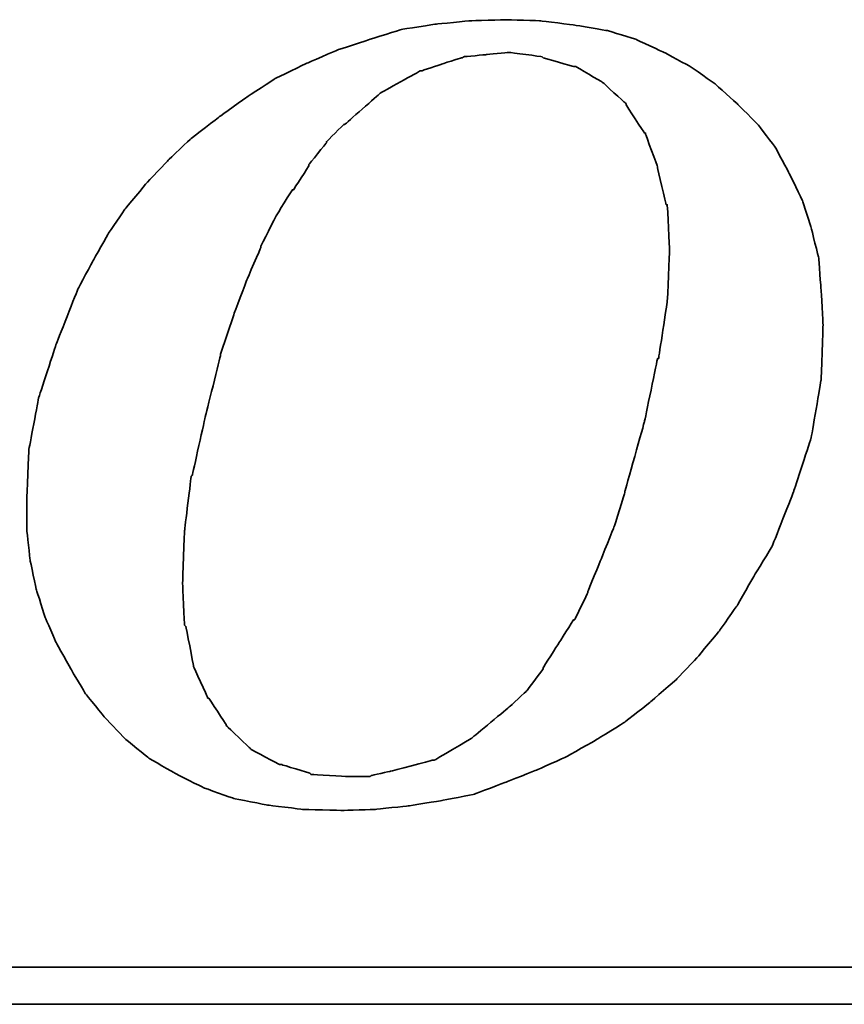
# Model space of a CAD drawing. Header units: millimetres. Extents: x 85 to 589, y 104 to 272.
# Tile 44 of 52: x 480.95 to 485.68, y 155.41 to 161.06. Entities that reach past the tile are written whole.
import ezdxf

# ---------------------------------------------------------------- set-up
doc = ezdxf.new("R2010")
doc.units = ezdxf.units.MM
doc.header["$LTSCALE"] = 0.1
doc.layers.add('DIM', color=4, linetype='CONTINUOUS')
doc.layers.add('layer 1', color=7, linetype='CONTINUOUS')

# ---------------------------------------------------------------- blocks, each defined once
blk = doc.blocks.new('TBI MOTION logo(完整正式版)')
at = {"layer": 'layer 1', "color": 22, "lineweight": 35}
for points, knots in [([(35.79625, -6.98375), (35.79625, -6.98375), (36.23125, -7.43875), (36.23125, -7.43875), (36.23125, -7.43875), (36.23125, -7.43875), (36.75625, -7.87125), (36.75625, -7.87125), (36.75625, -7.87125), (36.75625, -7.87125), (37.33125, -8.20375), (37.33125, -8.20375), (37.33125, -8.20375), (37.33125, -8.20375), (37.95625, -8.51875), (37.95625, -8.51875), (37.95625, -8.51875), (37.95625, -8.51875), (38.62625, -8.75875), (38.62625, -8.75875), (38.62625, -8.75875), (38.62625, -8.75875), (39.37125, -8.90375), (39.37125, -8.90375), (39.37125, -8.90375), (39.37125, -8.90375), (40.14125, -8.99875), (40.14125, -8.99875), (40.14125, -8.99875), (40.14125, -8.99875), (41.02625, -9.02375), (41.02625, -9.02375), (41.02625, -9.02375), (41.02625, -9.02375), (41.74625, -8.99875), (41.74625, -8.99875), (41.74625, -8.99875), (41.74625, -8.99875), (42.46625, -8.92375), (42.46625, -8.92375), (42.46625, -8.92375), (42.46625, -8.92375), (43.21125, -8.80625), (43.21125, -8.80625), (43.21125, -8.80625), (43.21125, -8.80625), (43.93125, -8.66375), (43.93125, -8.66375), (43.93125, -8.66375), (43.93125, -8.66375), (44.62625, -8.39875), (44.62625, -8.39875), (44.62625, -8.39875), (44.62625, -8.39875), (45.29625, -8.13375), (45.29625, -8.13375), (45.29625, -8.13375), (45.29625, -8.13375), (45.94625, -7.84375), (45.94625, -7.84375), (45.94625, -7.84375), (45.94625, -7.84375), (46.61625, -7.46375), (46.61625, -7.46375), (46.61625, -7.46375), (46.61625, -7.46375), (47.24125, -7.07875), (47.24125, -7.07875), (47.24125, -7.07875), (47.24125, -7.07875), (47.81625, -6.62375), (47.81625, -6.62375), (47.81625, -6.62375), (47.81625, -6.62375), (48.36875, -6.14375), (48.36875, -6.14375), (48.36875, -6.14375), (48.36875, -6.14375), (48.84625, -5.64125), (48.84625, -5.64125), (48.84625, -5.64125), (48.84625, -5.64125), (49.32625, -5.06375), (49.32625, -5.06375), (49.32625, -5.06375), (49.32625, -5.06375), (49.71125, -4.51374), (49.71125, -4.51374), (49.71125, -4.51374), (49.71125, -4.51374), (50.09625, -3.83874), (50.09625, -3.83874), (50.09625, -3.83874), (50.09625, -3.83874), (50.48125, -3.21374), (50.48125, -3.21374), (50.48125, -3.21374), (50.48125, -3.21374), (50.96125, -1.99125), (50.96125, -1.99125), (50.96125, -1.99125), (50.96125, -1.99125), (51.34375, -0.81875), (51.34375, -0.81875), (51.34375, -0.81875), (51.34375, -0.81875), (51.56125, 0.45624), (51.56125, 0.45624), (51.56125, 0.45624), (51.56125, 0.45624), (51.60625, 1.67624), (51.60625, 1.67624), (51.60625, 1.67624), (51.60625, 1.67624), (51.56125, 2.44625), (51.56125, 2.44625), (51.56125, 2.44625), (51.56125, 2.44625), (51.51125, 3.14125), (51.51125, 3.14125), (51.51125, 3.14125), (51.51125, 3.14125), (51.34375, 3.81125), (51.34375, 3.81125), (51.34375, 3.81125), (51.34375, 3.81125), (51.15125, 4.41125), (51.15125, 4.41125), (51.15125, 4.41125), (51.15125, 4.41125), (50.86125, 5.01125), (50.86125, 5.01125), (50.86125, 5.01125), (50.86125, 5.01125), (50.55125, 5.58875), (50.55125, 5.58875), (50.55125, 5.58875), (50.55125, 5.58875), (50.16625, 6.09125), (50.16625, 6.09125), (50.16625, 6.09125), (50.16625, 6.09125), (49.71125, 6.54875), (49.71125, 6.54875), (49.71125, 6.54875), (49.71125, 6.54875), (49.23125, 6.98125), (49.23125, 6.98125), (49.23125, 6.98125), (49.23125, 6.98125), (48.67875, 7.36625), (48.67875, 7.36625), (48.67875, 7.36625), (48.67875, 7.36625), (48.10375, 7.67625), (48.10375, 7.67625), (48.10375, 7.67625), (48.10375, 7.67625), (47.48125, 7.96375), (47.48125, 7.96375), (47.48125, 7.96375), (47.48125, 7.96375), (46.85625, 8.15625), (46.85625, 8.15625), (46.85625, 8.15625), (46.85625, 8.15625), (46.13625, 8.27624), (46.13625, 8.27624), (46.13625, 8.27624), (46.13625, 8.27624), (45.39125, 8.37125), (45.39125, 8.37125), (45.39125, 8.37125), (45.39125, 8.37125), (44.62625, 8.39624), (44.62625, 8.39624), (44.62625, 8.39624), (44.62625, 8.39624), (43.83625, 8.37125), (43.83625, 8.37125), (43.83625, 8.37125), (43.83625, 8.37125), (43.09125, 8.30125), (43.09125, 8.30125), (43.09125, 8.30125), (43.09125, 8.30125), (42.32125, 8.18125), (42.32125, 8.18125), (42.32125, 8.18125), (42.32125, 8.18125), (41.62875, 7.96375), (41.62875, 7.96375), (41.62875, 7.96375), (41.62875, 7.96375), (40.90625, 7.72625), (40.90625, 7.72625), (40.90625, 7.72625), (40.90625, 7.72625), (40.23624, 7.43625), (40.23624, 7.43625), (40.23624, 7.43625), (40.23624, 7.43625), (39.54124, 7.10125), (39.54124, 7.10125), (39.54124, 7.10125), (39.54124, 7.10125), (38.91625, 6.69125), (38.91625, 6.69125), (38.91625, 6.69125), (38.91625, 6.69125), (38.31625, 6.26125), (38.31625, 6.26125), (38.31625, 6.26125), (38.31625, 6.26125), (37.69125, 5.78125), (37.69125, 5.78125), (37.69125, 5.78125), (37.69125, 5.78125), (37.18625, 5.30125), (37.18625, 5.30125), (37.18625, 5.30125), (37.18625, 5.30125), (36.70625, 4.79624), (36.70625, 4.79624), (36.70625, 4.79624), (36.70625, 4.79624), (36.23125, 4.22125), (36.23125, 4.22125), (36.23125, 4.22125), (36.23125, 4.22125), (35.87124, 3.69375), (35.87124, 3.69375), (35.87124, 3.69375), (35.87124, 3.69375), (35.53125, 3.09125), (35.53125, 3.09125), (35.53125, 3.09125), (35.53125, 3.09125), (35.19875, 2.47125), (35.19875, 2.47125), (35.19875, 2.47125), (35.19875, 2.47125), (34.71625, 1.24625), (34.71625, 1.24625), (34.71625, 1.24625), (34.71625, 1.24625), (34.33125, 0.06874), (34.33125, 0.06874), (34.33125, 0.06874), (34.33125, 0.06874), (34.11625, -1.07875), (34.11625, -1.07875), (34.11625, -1.07875), (34.11625, -1.07875), (34.07125, -2.15875), (34.07125, -2.15875), (34.07125, -2.15875), (34.07125, -2.15875), (34.07125, -2.85375), (34.07125, -2.85375), (34.07125, -2.85375), (34.07125, -2.85375), (34.14125, -3.50375), (34.14125, -3.50375), (34.14125, -3.50375), (34.14125, -3.50375), (34.28625, -4.17375), (34.28625, -4.17375), (34.28625, -4.17375), (34.28625, -4.17375), (34.47625, -4.77624), (34.47625, -4.77624), (34.47625, -4.77624), (34.47625, -4.77624), (34.71625, -5.32625), (34.71625, -5.32625), (34.71625, -5.32625), (34.71625, -5.32625), (35.05375, -5.92875), (35.05375, -5.92875), (35.05375, -5.92875), (35.05375, -5.92875), (35.36375, -6.45375), (35.36375, -6.45375), (35.36375, -6.45375), (35.36375, -6.45375), (35.79625, -6.98375), (35.79625, -6.98375)], [0, 0, 0, 0, 0.01388889, 0.01388889, 0.01388889, 0.0138889, 0.02777778, 0.02777778, 0.02777778, 0.02777779, 0.04166667, 0.04166667, 0.04166667, 0.04166668, 0.05555556, 0.05555556, 0.05555556, 0.05555557, 0.06944444, 0.06944444, 0.06944444, 0.06944445, 0.08333333, 0.08333333, 0.08333333, 0.08333334, 0.09722222, 0.09722222, 0.09722222, 0.09722223, 0.11111111, 0.11111111, 0.11111111, 0.11111112, 0.125, 0.125, 0.125, 0.12500001, 0.13888889, 0.13888889, 0.13888889, 0.1388889, 0.15277778, 0.15277778, 0.15277778, 0.15277779, 0.16666667, 0.16666667, 0.16666667, 0.16666668, 0.18055556, 0.18055556, 0.18055556, 0.18055557, 0.19444444, 0.19444444, 0.19444444, 0.19444445, 0.20833333, 0.20833333, 0.20833333, 0.20833334, 0.22222222, 0.22222222, 0.22222222, 0.22222223, 0.23611111, 0.23611111, 0.23611111, 0.23611112, 0.25, 0.25, 0.25, 0.25000001, 0.26388889, 0.26388889, 0.26388889, 0.2638889, 0.27777778, 0.27777778, 0.27777778, 0.27777779, 0.29166667, 0.29166667, 0.29166667, 0.29166668, 0.30555556, 0.30555556, 0.30555556, 0.30555557, 0.31944444, 0.31944444, 0.31944444, 0.31944445, 0.33333333, 0.33333333, 0.33333333, 0.33333334, 0.34722222, 0.34722222, 0.34722222, 0.34722223, 0.36111111, 0.36111111, 0.36111111, 0.36111112, 0.375, 0.375, 0.375, 0.37500001, 0.38888889, 0.38888889, 0.38888889, 0.3888889, 0.40277778, 0.40277778, 0.40277778, 0.40277779, 0.41666667, 0.41666667, 0.41666667, 0.41666668, 0.43055556, 0.43055556, 0.43055556, 0.43055557, 0.44444444, 0.44444444, 0.44444444, 0.44444445, 0.45833333, 0.45833333, 0.45833333, 0.45833334, 0.47222222, 0.47222222, 0.47222222, 0.47222223, 0.48611111, 0.48611111, 0.48611111, 0.48611112, 0.5, 0.5, 0.5, 0.50000001, 0.51388889, 0.51388889, 0.51388889, 0.5138889, 0.52777778, 0.52777778, 0.52777778, 0.52777779, 0.54166667, 0.54166667, 0.54166667, 0.54166668, 0.55555556, 0.55555556, 0.55555556, 0.55555557, 0.56944444, 0.56944444, 0.56944444, 0.56944445, 0.58333333, 0.58333333, 0.58333333, 0.58333334, 0.59722222, 0.59722222, 0.59722222, 0.59722223, 0.61111111, 0.61111111, 0.61111111, 0.61111112, 0.625, 0.625, 0.625, 0.62500001, 0.63888889, 0.63888889, 0.63888889, 0.6388889, 0.65277778, 0.65277778, 0.65277778, 0.65277779, 0.66666667, 0.66666667, 0.66666667, 0.66666668, 0.68055556, 0.68055556, 0.68055556, 0.68055557, 0.69444444, 0.69444444, 0.69444444, 0.69444445, 0.70833333, 0.70833333, 0.70833333, 0.70833334, 0.72222222, 0.72222222, 0.72222222, 0.72222223, 0.73611111, 0.73611111, 0.73611111, 0.73611112, 0.75, 0.75, 0.75, 0.75000001, 0.76388889, 0.76388889, 0.76388889, 0.7638889, 0.77777778, 0.77777778, 0.77777778, 0.77777779, 0.79166667, 0.79166667, 0.79166667, 0.79166668, 0.80555556, 0.80555556, 0.80555556, 0.80555557, 0.81944444, 0.81944444, 0.81944444, 0.81944445, 0.83333333, 0.83333333, 0.83333333, 0.83333334, 0.84722222, 0.84722222, 0.84722222, 0.84722223, 0.86111111, 0.86111111, 0.86111111, 0.86111112, 0.875, 0.875, 0.875, 0.87500001, 0.88888889, 0.88888889, 0.88888889, 0.8888889, 0.90277778, 0.90277778, 0.90277778, 0.90277779, 0.91666667, 0.91666667, 0.91666667, 0.91666668, 0.93055556, 0.93055556, 0.93055556, 0.93055557, 0.94444444, 0.94444444, 0.94444444, 0.94444445, 0.95833333, 0.95833333, 0.95833333, 0.95833334, 0.97222222, 0.97222222, 0.97222222, 0.97222223, 0.98611111, 0.98611111, 0.98611111, 0.98611112, 1, 1, 1, 1]), ([(38.33875, 1.03124), (38.33875, 1.03124), (38.62625, 1.89625), (38.62625, 1.89625), (38.62625, 1.89625), (38.62625, 1.89625), (38.91625, 2.66375), (38.91625, 2.66375), (38.91625, 2.66375), (38.91625, 2.66375), (39.22625, 3.38125), (39.22625, 3.38125), (39.22625, 3.38125), (39.22625, 3.38125), (39.22625, 3.40624), (39.22625, 3.40624), (39.22625, 3.40624), (39.22625, 3.40624), (39.56124, 4.07624), (39.56124, 4.07624), (39.56124, 4.07624), (39.56124, 4.07624), (39.92125, 4.65125), (39.92125, 4.65125), (39.92125, 4.65125), (39.92125, 4.65125), (39.94625, 4.65125), (39.94625, 4.65125), (39.94625, 4.65125), (39.94625, 4.65125), (40.28125, 5.17875), (40.28125, 5.17875), (40.28125, 5.17875), (40.28125, 5.17875), (40.28125, 5.20375), (40.28125, 5.20375), (40.28125, 5.20375), (40.28125, 5.20375), (40.66875, 5.68625), (40.66875, 5.68625), (40.66875, 5.68625), (40.66875, 5.68625), (40.66875, 5.70625), (40.66875, 5.70625), (40.66875, 5.70625), (40.66875, 5.70625), (41.05124, 6.09125), (41.05124, 6.09125), (41.05124, 6.09125), (41.05124, 6.09125), (41.07625, 6.09125), (41.07625, 6.09125), (41.07625, 6.09125), (41.07625, 6.09125), (41.84125, 6.76625), (41.84125, 6.76625), (41.84125, 6.76625), (41.84125, 6.76625), (41.86625, 6.78625), (41.86625, 6.78625), (41.86625, 6.78625), (41.86625, 6.78625), (42.73125, 7.26624), (42.73125, 7.26624), (42.73125, 7.26624), (42.73125, 7.26624), (42.75625, 7.26624), (42.75625, 7.26624), (42.75625, 7.26624), (42.75625, 7.26624), (43.18625, 7.41125), (43.18625, 7.41125), (43.18625, 7.41125), (43.18625, 7.41125), (43.64125, 7.55625), (43.64125, 7.55625), (43.64125, 7.55625), (43.64125, 7.55625), (43.66625, 7.55625), (43.66625, 7.55625), (43.66625, 7.55625), (43.66625, 7.55625), (43.69125, 7.58124), (43.69125, 7.58124), (43.69125, 7.58124), (43.69125, 7.58124), (44.19125, 7.62625), (44.19125, 7.62625), (44.19125, 7.62625), (44.19125, 7.62625), (44.67125, 7.67625), (44.67125, 7.67625), (44.67125, 7.67625), (44.67125, 7.67625), (44.69625, 7.67625), (44.69625, 7.67625), (44.69625, 7.67625), (44.69625, 7.67625), (45.41875, 7.58124), (45.41875, 7.58124), (45.41875, 7.58124), (45.41875, 7.58124), (45.44125, 7.55625), (45.44125, 7.55625), (45.44125, 7.55625), (45.44125, 7.55625), (46.11125, 7.36625), (46.11125, 7.36625), (46.11125, 7.36625), (46.11125, 7.36625), (46.13625, 7.36625), (46.13625, 7.36625), (46.13625, 7.36625), (46.13625, 7.36625), (46.15875, 7.36625), (46.15875, 7.36625), (46.15875, 7.36625), (46.15875, 7.36625), (46.73625, 7.02624), (46.73625, 7.02624), (46.73625, 7.02624), (46.73625, 7.02624), (46.76125, 7.00624), (46.76125, 7.00624), (46.76125, 7.00624), (46.76125, 7.00624), (47.24125, 6.57124), (47.24125, 6.57124), (47.24125, 6.57124), (47.24125, 6.57124), (47.26625, 6.54875), (47.26625, 6.54875), (47.26625, 6.54875), (47.26625, 6.54875), (47.26625, 6.52375), (47.26625, 6.52375), (47.26625, 6.52375), (47.26625, 6.52375), (47.67375, 5.89875), (47.67375, 5.89875), (47.67375, 5.89875), (47.67375, 5.89875), (47.69625, 5.89875), (47.69625, 5.89875), (47.69625, 5.89875), (47.69625, 5.89875), (47.69625, 5.87625), (47.69625, 5.87625), (47.69625, 5.87625), (47.69625, 5.87625), (47.96125, 5.15625), (47.96125, 5.15625), (47.96125, 5.15625), (47.96125, 5.15625), (47.96125, 5.13125), (47.96125, 5.13125), (47.96125, 5.13125), (47.96125, 5.13125), (48.15125, 4.31875), (48.15125, 4.31875), (48.15125, 4.31875), (48.15125, 4.31875), (48.17625, 4.31875), (48.17625, 4.31875), (48.17625, 4.31875), (48.17625, 4.31875), (48.17625, 4.29125), (48.17625, 4.29125), (48.17625, 4.29125), (48.17625, 4.29125), (48.22625, 3.33125), (48.22625, 3.33125), (48.22625, 3.33125), (48.22625, 3.33125), (48.22625, 3.30875), (48.22625, 3.30875), (48.22625, 3.30875), (48.22625, 3.30875), (48.17625, 2.20624), (48.17625, 2.20624), (48.17625, 2.20624), (48.17625, 2.20624), (48.17625, 2.18124), (48.17625, 2.18124), (48.17625, 2.18124), (48.17625, 2.18124), (47.98375, 0.93624), (47.98375, 0.93624), (47.98375, 0.93624), (47.98375, 0.93624), (47.96125, 0.93624), (47.96125, 0.93624), (47.96125, 0.93624), (47.96125, 0.93624), (47.67375, -0.45874), (47.67375, -0.45874), (47.67375, -0.45874), (47.67375, -0.45874), (47.24125, -1.99125), (47.24125, -1.99125), (47.24125, -1.99125), (47.24125, -1.99125), (47.24125, -2.01874), (47.24125, -2.01874), (47.24125, -2.01874), (47.24125, -2.01874), (47.00125, -2.78375), (47.00125, -2.78375), (47.00125, -2.78375), (47.00125, -2.78375), (46.71125, -3.50375), (46.71125, -3.50375), (46.71125, -3.50375), (46.71125, -3.50375), (46.42625, -4.19875), (46.42625, -4.19875), (46.42625, -4.19875), (46.42625, -4.19875), (46.42625, -4.22375), (46.42625, -4.22375), (46.42625, -4.22375), (46.42625, -4.22375), (46.13625, -4.82374), (46.13625, -4.82374), (46.13625, -4.82374), (46.13625, -4.82374), (46.11125, -4.82374), (46.11125, -4.82374), (46.11125, -4.82374), (46.11125, -4.82374), (45.77625, -5.35125), (45.77625, -5.35125), (45.77625, -5.35125), (45.77625, -5.35125), (45.44125, -5.87875), (45.44125, -5.87875), (45.44125, -5.87875), (45.44125, -5.87875), (45.44125, -5.90375), (45.44125, -5.90375), (45.44125, -5.90375), (45.44125, -5.90375), (45.10625, -6.35875), (45.10625, -6.35875), (45.10625, -6.35875), (45.10625, -6.35875), (45.08125, -6.38375), (45.08125, -6.38375), (45.08125, -6.38375), (45.08125, -6.38375), (44.69625, -6.74375), (44.69625, -6.74375), (44.69625, -6.74375), (44.69625, -6.74375), (43.88375, -7.41625), (43.88375, -7.41625), (43.88375, -7.41625), (43.88375, -7.41625), (43.85625, -7.43875), (43.85625, -7.43875), (43.85625, -7.43875), (43.85625, -7.43875), (43.04125, -7.91875), (43.04125, -7.91875), (43.04125, -7.91875), (43.04125, -7.91875), (43.01625, -7.91875), (43.01625, -7.91875), (43.01625, -7.91875), (43.01625, -7.91875), (42.99625, -7.91875), (42.99625, -7.91875), (42.99625, -7.91875), (42.99625, -7.91875), (42.08125, -8.15875), (42.08125, -8.15875), (42.08125, -8.15875), (42.08125, -8.15875), (41.65125, -8.25625), (41.65125, -8.25625), (41.65125, -8.25625), (41.65125, -8.25625), (41.62875, -8.27875), (41.62875, -8.27875), (41.62875, -8.27875), (41.62875, -8.27875), (41.60125, -8.27875), (41.60125, -8.27875), (41.60125, -8.27875), (41.60125, -8.27875), (41.12125, -8.27875), (41.12125, -8.27875), (41.12125, -8.27875), (41.12125, -8.27875), (40.35624, -8.23125), (40.35624, -8.23125), (40.35624, -8.23125), (40.35624, -8.23125), (40.33125, -8.23125), (40.33125, -8.23125), (40.33125, -8.23125), (40.33125, -8.23125), (40.30625, -8.20375), (40.30625, -8.20375), (40.30625, -8.20375), (40.30625, -8.20375), (39.68375, -8.01375), (39.68375, -8.01375), (39.68375, -8.01375), (39.68375, -8.01375), (39.66124, -8.01375), (39.66124, -8.01375), (39.66124, -8.01375), (39.66124, -8.01375), (39.63625, -8.01375), (39.63625, -8.01375), (39.63625, -8.01375), (39.63625, -8.01375), (39.01125, -7.67875), (39.01125, -7.67875), (39.01125, -7.67875), (39.01125, -7.67875), (38.98875, -7.65375), (38.98875, -7.65375), (38.98875, -7.65375), (38.98875, -7.65375), (38.48625, -7.17375), (38.48625, -7.17375), (38.48625, -7.17375), (38.48625, -7.17375), (38.45875, -7.14875), (38.45875, -7.14875), (38.45875, -7.14875), (38.45875, -7.14875), (38.45875, -7.12875), (38.45875, -7.12875), (38.45875, -7.12875), (38.45875, -7.12875), (38.07625, -6.54875), (38.07625, -6.54875), (38.07625, -6.54875), (38.07625, -6.54875), (38.05125, -6.54875), (38.05125, -6.54875), (38.05125, -6.54875), (38.05125, -6.54875), (38.05125, -6.52875), (38.05125, -6.52875), (38.05125, -6.52875), (38.05125, -6.52875), (37.74125, -5.85375), (37.74125, -5.85375), (37.74125, -5.85375), (37.74125, -5.85375), (37.74125, -5.82875), (37.74125, -5.82875), (37.74125, -5.82875), (37.74125, -5.82875), (37.57375, -4.96875), (37.57375, -4.96875), (37.57375, -4.96875), (37.57375, -4.96875), (37.54625, -4.94375), (37.54625, -4.94375), (37.54625, -4.94375), (37.54625, -4.94375), (37.50125, -4.03375), (37.50125, -4.03375), (37.50125, -4.03375), (37.50125, -4.03375), (37.50125, -4.00875), (37.50125, -4.00875), (37.50125, -4.00875), (37.50125, -4.00875), (37.54625, -2.85375), (37.54625, -2.85375), (37.54625, -2.85375), (37.54625, -2.85375), (37.69125, -1.65875), (37.69125, -1.65875), (37.69125, -1.65875), (37.69125, -1.65875), (37.71624, -1.63375), (37.71624, -1.63375), (37.71624, -1.63375), (37.71624, -1.63375), (38.00375, -0.33875), (38.00375, -0.33875), (38.00375, -0.33875), (38.00375, -0.33875), (38.33875, 1.00624), (38.33875, 1.00624), (38.33875, 1.00624), (38.33875, 1.00624), (38.33875, 1.03124), (38.33875, 1.03124)], [0, 0, 0, 0, 0.01010101, 0.01010101, 0.01010101, 0.01010102, 0.02020202, 0.02020202, 0.02020202, 0.02020203, 0.03030303, 0.03030303, 0.03030303, 0.03030304, 0.04040404, 0.04040404, 0.04040404, 0.04040405, 0.05050505, 0.05050505, 0.05050505, 0.05050506, 0.06060606, 0.06060606, 0.06060606, 0.06060607, 0.07070707, 0.07070707, 0.07070707, 0.07070708, 0.08080808, 0.08080808, 0.08080808, 0.08080809, 0.09090909, 0.09090909, 0.09090909, 0.0909091, 0.1010101, 0.1010101, 0.1010101, 0.10101011, 0.11111111, 0.11111111, 0.11111111, 0.11111112, 0.12121212, 0.12121212, 0.12121212, 0.12121213, 0.13131313, 0.13131313, 0.13131313, 0.13131314, 0.14141414, 0.14141414, 0.14141414, 0.14141415, 0.15151515, 0.15151515, 0.15151515, 0.15151516, 0.16161616, 0.16161616, 0.16161616, 0.16161617, 0.17171717, 0.17171717, 0.17171717, 0.17171718, 0.18181818, 0.18181818, 0.18181818, 0.18181819, 0.19191919, 0.19191919, 0.19191919, 0.1919192, 0.2020202, 0.2020202, 0.2020202, 0.20202021, 0.21212121, 0.21212121, 0.21212121, 0.21212122, 0.22222222, 0.22222222, 0.22222222, 0.22222223, 0.23232323, 0.23232323, 0.23232323, 0.23232324, 0.24242424, 0.24242424, 0.24242424, 0.24242425, 0.25252525, 0.25252525, 0.25252525, 0.25252526, 0.26262626, 0.26262626, 0.26262626, 0.26262627, 0.27272727, 0.27272727, 0.27272727, 0.27272728, 0.28282828, 0.28282828, 0.28282828, 0.28282829, 0.29292929, 0.29292929, 0.29292929, 0.2929293, 0.3030303, 0.3030303, 0.3030303, 0.30303031, 0.31313131, 0.31313131, 0.31313131, 0.31313132, 0.32323232, 0.32323232, 0.32323232, 0.32323233, 0.33333333, 0.33333333, 0.33333333, 0.33333334, 0.34343434, 0.34343434, 0.34343434, 0.34343435, 0.35353535, 0.35353535, 0.35353535, 0.35353536, 0.36363636, 0.36363636, 0.36363636, 0.36363637, 0.37373737, 0.37373737, 0.37373737, 0.37373738, 0.38383838, 0.38383838, 0.38383838, 0.38383839, 0.39393939, 0.39393939, 0.39393939, 0.3939394, 0.4040404, 0.4040404, 0.4040404, 0.40404041, 0.41414141, 0.41414141, 0.41414141, 0.41414142, 0.42424242, 0.42424242, 0.42424242, 0.42424243, 0.43434343, 0.43434343, 0.43434343, 0.43434344, 0.44444444, 0.44444444, 0.44444444, 0.44444445, 0.45454545, 0.45454545, 0.45454545, 0.45454546, 0.46464646, 0.46464646, 0.46464646, 0.46464647, 0.47474747, 0.47474747, 0.47474747, 0.47474748, 0.48484848, 0.48484848, 0.48484848, 0.48484849, 0.49494949, 0.49494949, 0.49494949, 0.4949495, 0.50505051, 0.50505051, 0.50505051, 0.50505052, 0.51515152, 0.51515152, 0.51515152, 0.51515153, 0.52525253, 0.52525253, 0.52525253, 0.52525254, 0.53535354, 0.53535354, 0.53535354, 0.53535355, 0.54545455, 0.54545455, 0.54545455, 0.54545456, 0.55555556, 0.55555556, 0.55555556, 0.55555557, 0.56565657, 0.56565657, 0.56565657, 0.56565658, 0.57575758, 0.57575758, 0.57575758, 0.57575759, 0.58585859, 0.58585859, 0.58585859, 0.5858586, 0.5959596, 0.5959596, 0.5959596, 0.59595961, 0.60606061, 0.60606061, 0.60606061, 0.60606062, 0.61616162, 0.61616162, 0.61616162, 0.61616163, 0.62626263, 0.62626263, 0.62626263, 0.62626264, 0.63636364, 0.63636364, 0.63636364, 0.63636365, 0.64646465, 0.64646465, 0.64646465, 0.64646466, 0.65656566, 0.65656566, 0.65656566, 0.65656567, 0.66666667, 0.66666667, 0.66666667, 0.66666668, 0.67676768, 0.67676768, 0.67676768, 0.67676769, 0.68686869, 0.68686869, 0.68686869, 0.6868687, 0.6969697, 0.6969697, 0.6969697, 0.69696971, 0.70707071, 0.70707071, 0.70707071, 0.70707072, 0.71717172, 0.71717172, 0.71717172, 0.71717173, 0.72727273, 0.72727273, 0.72727273, 0.72727274, 0.73737374, 0.73737374, 0.73737374, 0.73737375, 0.74747475, 0.74747475, 0.74747475, 0.74747476, 0.75757576, 0.75757576, 0.75757576, 0.75757577, 0.76767677, 0.76767677, 0.76767677, 0.76767678, 0.77777778, 0.77777778, 0.77777778, 0.77777779, 0.78787879, 0.78787879, 0.78787879, 0.7878788, 0.7979798, 0.7979798, 0.7979798, 0.79797981, 0.80808081, 0.80808081, 0.80808081, 0.80808082, 0.81818182, 0.81818182, 0.81818182, 0.81818183, 0.82828283, 0.82828283, 0.82828283, 0.82828284, 0.83838384, 0.83838384, 0.83838384, 0.83838385, 0.84848485, 0.84848485, 0.84848485, 0.84848486, 0.85858586, 0.85858586, 0.85858586, 0.85858587, 0.86868687, 0.86868687, 0.86868687, 0.86868688, 0.87878788, 0.87878788, 0.87878788, 0.87878789, 0.88888889, 0.88888889, 0.88888889, 0.8888889, 0.8989899, 0.8989899, 0.8989899, 0.89898991, 0.90909091, 0.90909091, 0.90909091, 0.90909092, 0.91919192, 0.91919192, 0.91919192, 0.91919193, 0.92929293, 0.92929293, 0.92929293, 0.92929294, 0.93939394, 0.93939394, 0.93939394, 0.93939395, 0.94949495, 0.94949495, 0.94949495, 0.94949496, 0.95959596, 0.95959596, 0.95959596, 0.95959597, 0.96969697, 0.96969697, 0.96969697, 0.96969698, 0.97979798, 0.97979798, 0.97979798, 0.97979799, 0.98989899, 0.98989899, 0.98989899, 0.989899, 1, 1, 1, 1]), ([(75.90875, -9.47875), (75.90875, -9.47875), (75.90875, -12.28625), (75.90875, -12.28625), (75.90875, -12.28625), (75.90875, -12.28625), (75.90875, -12.47875), (75.90875, -12.47875), (75.90875, -12.47875), (75.90875, -12.47875), (75.71625, -12.47875), (75.71625, -12.47875), (75.71625, -12.47875), (75.71625, -12.47875), (-88.32875, -12.47875), (-88.32875, -12.47875), (-88.32875, -12.47875), (-88.32875, -12.47875), (-88.32875, -13.29375), (-88.32875, -13.29375), (-88.32875, -13.29375), (-88.32875, -13.29375), (82.89125, -13.29375), (82.89125, -13.29375), (82.89125, -13.29375), (82.89125, -13.29375), (75.90875, -9.47875), (75.90875, -9.47875)], [0, 0, 0, 0, 0.14285714, 0.14285714, 0.14285714, 0.14285715, 0.28571429, 0.28571429, 0.28571429, 0.2857143, 0.42857143, 0.42857143, 0.42857143, 0.42857144, 0.57142857, 0.57142857, 0.57142857, 0.57142858, 0.71428571, 0.71428571, 0.71428571, 0.71428572, 0.85714286, 0.85714286, 0.85714286, 0.85714287, 1, 1, 1, 1])]:
    blk.add_open_spline(points, degree=3, knots=knots, dxfattribs=at)

msp = doc.modelspace()

# ---------------------------------------------------------------- block references
at = {"layer": 'DIM', "color": 7, "xscale": 0.2606204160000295, "yscale": 0.2606204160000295, "zscale": 0.2606204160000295}
msp.add_blockref('TBI MOTION logo(完整正式版)', (472.1109, 158.8735), dxfattribs=at)

doc.saveas('drawing.dxf')
